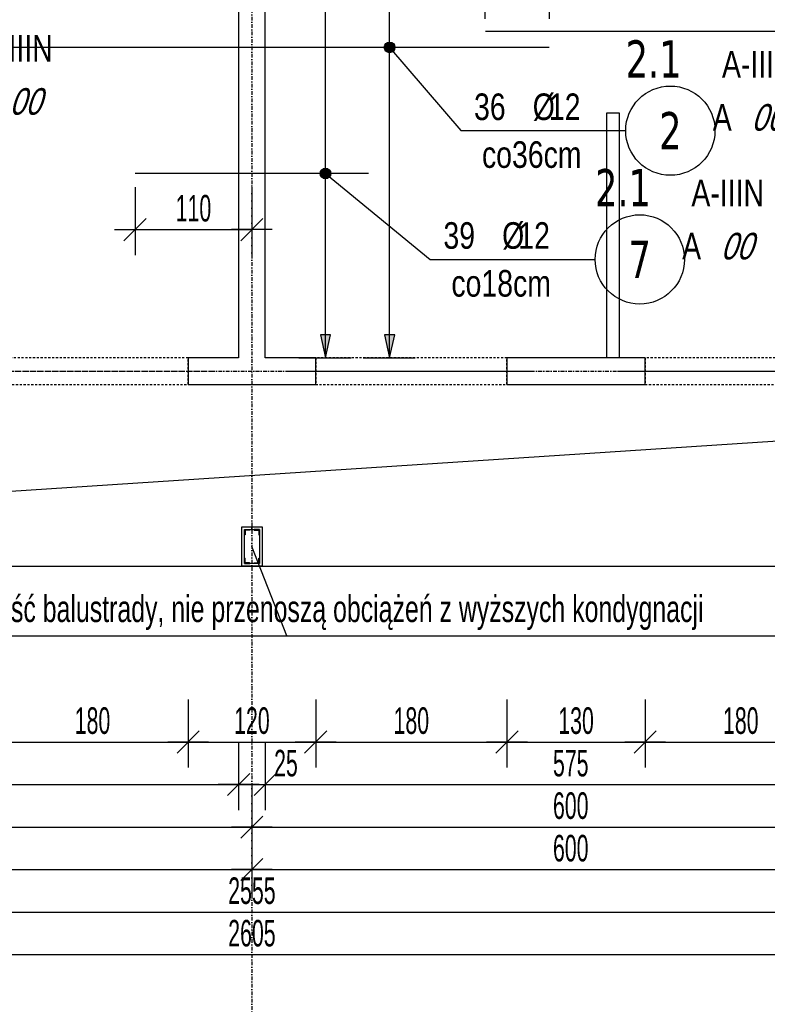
# Model space of a CAD drawing. Header units: millimetres. Extents: x 7622 to 25843, y -22705 to -15125.
# Tile 6 of 45: x 9197 to 9900, y -18250 to -17323. Entities that reach past the tile are written whole.
import ezdxf
from ezdxf.enums import TextEntityAlignment as Align

# ---------------------------------------------------------------- set-up
doc = ezdxf.new("R2010")
doc.units = ezdxf.units.MM
doc.header["$LTSCALE"] = 10
doc.linetypes.add('MO', pattern=[0.7, 0.35, -0.17, 0.01, -0.17])
doc.linetypes.add('MP', pattern=[0.36, 0.2, -0.16])
for name, color, linetype in [('BA_prg', 3, 'Continuous'), ('BA_wym', 1, 'Continuous'), ('BD_lpm', 1, 'MP'), ('BD_osm', 1, 'MO'), ('BD_wic', 1, 'Continuous'), ('BD_wig', 3, 'Continuous'), ('BZ_odn', 1, 'Continuous'), ('BZ_opi1', 7, 'Continuous'), ('BZ_opi2', 4, 'Continuous'), ('BZ_P_wid', 3, 'Continuous'), ('BZ_txs', 2, 'Continuous'), ('BZ_wym', 1, 'Continuous')]:
    doc.layers.add(name, color=color, linetype=linetype)
doc.layers.add('BZ_pom', color=6, linetype='Continuous', plot=False)
doc.styles.add('BIKTBG', font='tahoma.ttf', dxfattribs={"width": 0.85})
doc.styles.add('BIKTS', font='bikromsw.shx', dxfattribs={"width": 0.8})
doc.styles.add('BIKWYM', font='bikromsw.shx', dxfattribs={"width": 0.6})
doc.dimstyles.new('BA_KR_100_cm', dxfattribs={"dimtxt": 25, "dimasz": 1.666667, "dimexe": 24, "dimexo": 0, "dimgap": 0, "dimtad": 0, "dimdec": 1, "dimrnd": 0.5, "dimzin": 9, "dimdsep": 46, "dimtxsty": 'BIKWYM', "dimblk": 'WYM-KR', "dimcen": 0, "dimdle": 20, "dimclrd": 256, "dimclre": 256, "dimclrt": 2, "dimadec": 0, "dimazin": 0, "dimtfac": 0.033333, "dimtdec": 1, "dimtmove": 0, "dimatfit": 3, "dimldrblk": 'WYM-KR', "dimfxl": 25, "dimfxlon": 1, "dimtvp": 0.8, "dimtolj": 1, "dimarcsym": 0})
doc.dimstyles.new('BZ_KP_100_cm', dxfattribs={"dimtxt": 25, "dimasz": 1.666667, "dimexe": 24, "dimexo": 0, "dimgap": 0, "dimtad": 0, "dimdec": 1, "dimrnd": 0.5, "dimzin": 9, "dimdsep": 46, "dimtxsty": 'BIKWYM', "dimblk": 'WYM-KR', "dimblk1": 'WYM-KP', "dimblk2": 'WYM-KP', "dimsah": 1, "dimcen": 0, "dimdle": 20, "dimclrd": 256, "dimclre": 256, "dimclrt": 7, "dimadec": 0, "dimazin": 0, "dimtfac": 0.033333, "dimtdec": 1, "dimtmove": 0, "dimatfit": 3, "dimldrblk": 'WYM-KP', "dimfxl": 1, "dimtvp": 0.8, "dimtolj": 1, "dimarcsym": 0})
doc.dimstyles.new('BZ_KR_100_cm', dxfattribs={"dimtxt": 25, "dimasz": 1.666667, "dimexe": 24, "dimexo": 0, "dimgap": 0, "dimtad": 0, "dimdec": 1, "dimrnd": 0.5, "dimzin": 9, "dimdsep": 46, "dimtxsty": 'BIKWYM', "dimblk": 'WYM-KR', "dimcen": 0, "dimdle": 20, "dimclrd": 256, "dimclre": 256, "dimclrt": 7, "dimadec": 0, "dimazin": 0, "dimtfac": 0.033333, "dimtdec": 1, "dimtmove": 0, "dimatfit": 3, "dimldrblk": 'WYM-KR', "dimfxl": 1, "dimtvp": 0.8, "dimtolj": 1, "dimarcsym": 0})
doc.dimstyles.new('BZ_ST_100_cm', dxfattribs={"dimtxt": 25, "dimasz": 1.666667, "dimexe": 24, "dimexo": 0, "dimgap": 0, "dimtad": 0, "dimdec": 1, "dimrnd": 0.5, "dimdsep": 46, "dimtxsty": 'BIKWYM', "dimblk": 'WYM-ST', "dimcen": 0, "dimdle": 20, "dimclrd": 256, "dimclre": 256, "dimclrt": 7, "dimadec": 0, "dimazin": 0, "dimtfac": 0.033333, "dimtdec": 1, "dimtix": 1, "dimtmove": 2, "dimatfit": 3, "dimldrblk": 'WYM-ST', "dimfxl": 25, "dimfxlon": 1, "dimtvp": 0.8, "dimtolj": 1, "dimtzin": 0, "dimarcsym": 0})

# ---------------------------------------------------------------- blocks, each defined once
blk = doc.blocks.new('WYM-ST')
blk.add_hatch(color=256).paths.add_polyline_path([(-13, 2.88), (0, 0), (-13, -2.88)])
blk.add_lwpolyline([(0, 0), (-13, 2.88), (-13, -2.88), (0, 0)])
blk = doc.blocks.new('WYM-KR')
at = {"color": 7, "linetype": 'ByBlock'}
blk.add_line((6.24, 6.24), (-6.24, -6.24), dxfattribs=at)
at = {"linetype": 'ByBlock'}
blk.add_line((11.52, 0), (-11.52, 0), dxfattribs=at)
blk = doc.blocks.new('*D80')
at = {"layer": 'BA_wym', "lineweight": -2}
for p, q in [((9175.21, -17962.76), (9175.21, -18026.76)), ((9355.21, -17962.76), (9355.21, -18026.76)), ((9176.87, -18002.76), (9353.54, -18002.76))]:
    blk.add_line(p, q, dxfattribs=at)
at = {"layer": 'Defpoints', "color": 0}
for p in [(9175.21, -17666.31), (9355.21, -17666.31), (9355.21, -18002.76)]:
    blk.add_point(p, dxfattribs=at)
at = {"layer": 'BA_wym', "lineweight": -2, "xscale": 1.666666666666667, "yscale": 1.666666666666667, "zscale": 1.666666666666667, "rotation": 180}
blk.add_blockref('WYM-KR', (9175.21, -18002.76), dxfattribs=at)
at = {"layer": 'BA_wym', "lineweight": -2, "xscale": 1.666666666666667, "yscale": 1.666666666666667, "zscale": 1.666666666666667}
blk.add_blockref('WYM-KR', (9355.21, -18002.76), dxfattribs=at)
at = {"layer": 'BA_wym', "color": 2, "insert": (9265.21, -17982.76), "char_height": 25, "attachment_point": 5, "style": 'BIKWYM'}
blk.add_mtext('\\A1;180', dxfattribs=at)
blk = doc.blocks.new('*D81')
at = {"layer": 'BA_wym', "lineweight": -2}
for p, q in [((9355.21, -17962.76), (9355.21, -18026.76)), ((9475.21, -17962.76), (9475.21, -18026.76)), ((9356.87, -18002.76), (9473.54, -18002.76))]:
    blk.add_line(p, q, dxfattribs=at)
at = {"layer": 'Defpoints', "color": 0}
for p in [(9355.21, -17666.31), (9475.21, -17666.31), (9475.21, -18002.76)]:
    blk.add_point(p, dxfattribs=at)
at = {"layer": 'BA_wym', "lineweight": -2, "xscale": 1.666666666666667, "yscale": 1.666666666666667, "zscale": 1.666666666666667, "rotation": 180}
blk.add_blockref('WYM-KR', (9355.21, -18002.76), dxfattribs=at)
at = {"layer": 'BA_wym', "lineweight": -2, "xscale": 1.666666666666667, "yscale": 1.666666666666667, "zscale": 1.666666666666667}
blk.add_blockref('WYM-KR', (9475.21, -18002.76), dxfattribs=at)
at = {"layer": 'BA_wym', "color": 2, "insert": (9415.21, -17982.76), "char_height": 25, "attachment_point": 5, "style": 'BIKWYM'}
blk.add_mtext('\\A1;120', dxfattribs=at)
blk = doc.blocks.new('*D82')
at = {"layer": 'BA_wym', "lineweight": -2}
for p, q in [((9475.21, -17962.76), (9475.21, -18026.76)), ((9655.21, -17962.76), (9655.21, -18026.76)), ((9476.87, -18002.76), (9653.54, -18002.76))]:
    blk.add_line(p, q, dxfattribs=at)
at = {"layer": 'Defpoints', "color": 0}
for p in [(9475.21, -17666.31), (9655.21, -17666.31), (9655.21, -18002.76)]:
    blk.add_point(p, dxfattribs=at)
at = {"layer": 'BA_wym', "lineweight": -2, "xscale": 1.666666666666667, "yscale": 1.666666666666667, "zscale": 1.666666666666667, "rotation": 180}
blk.add_blockref('WYM-KR', (9475.21, -18002.76), dxfattribs=at)
at = {"layer": 'BA_wym', "lineweight": -2, "xscale": 1.666666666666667, "yscale": 1.666666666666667, "zscale": 1.666666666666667}
blk.add_blockref('WYM-KR', (9655.21, -18002.76), dxfattribs=at)
at = {"layer": 'BA_wym', "color": 2, "insert": (9565.21, -17982.76), "char_height": 25, "attachment_point": 5, "style": 'BIKWYM'}
blk.add_mtext('\\A1;180', dxfattribs=at)
blk = doc.blocks.new('*D83')
at = {"layer": 'BA_wym', "lineweight": -2}
for p, q in [((9655.21, -17962.76), (9655.21, -18026.76)), ((9785.21, -17962.76), (9785.21, -18026.76)), ((9656.87, -18002.76), (9783.54, -18002.76))]:
    blk.add_line(p, q, dxfattribs=at)
at = {"layer": 'Defpoints', "color": 0}
for p in [(9655.21, -17666.31), (9785.21, -17666.31), (9785.21, -18002.76)]:
    blk.add_point(p, dxfattribs=at)
at = {"layer": 'BA_wym', "lineweight": -2, "xscale": 1.666666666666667, "yscale": 1.666666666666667, "zscale": 1.666666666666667, "rotation": 180}
blk.add_blockref('WYM-KR', (9655.21, -18002.76), dxfattribs=at)
at = {"layer": 'BA_wym', "lineweight": -2, "xscale": 1.666666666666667, "yscale": 1.666666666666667, "zscale": 1.666666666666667}
blk.add_blockref('WYM-KR', (9785.21, -18002.76), dxfattribs=at)
at = {"layer": 'BA_wym', "color": 2, "insert": (9720.21, -17982.76), "char_height": 25, "attachment_point": 5, "style": 'BIKWYM'}
blk.add_mtext('\\A1;130', dxfattribs=at)
blk = doc.blocks.new('*D84')
at = {"layer": 'BA_wym', "lineweight": -2}
for p, q in [((9785.21, -17962.76), (9785.21, -18026.76)), ((9965.21, -17962.76), (9965.21, -18026.76)), ((9786.88, -18002.76), (9963.54, -18002.76))]:
    blk.add_line(p, q, dxfattribs=at)
at = {"layer": 'Defpoints', "color": 0}
for p in [(9785.21, -17666.31), (9965.21, -17666.31), (9965.21, -18002.76)]:
    blk.add_point(p, dxfattribs=at)
at = {"layer": 'BA_wym', "lineweight": -2, "xscale": 1.666666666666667, "yscale": 1.666666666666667, "zscale": 1.666666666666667, "rotation": 180}
blk.add_blockref('WYM-KR', (9785.21, -18002.76), dxfattribs=at)
at = {"layer": 'BA_wym', "lineweight": -2, "xscale": 1.666666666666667, "yscale": 1.666666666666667, "zscale": 1.666666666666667}
blk.add_blockref('WYM-KR', (9965.21, -18002.76), dxfattribs=at)
at = {"layer": 'BA_wym', "color": 2, "insert": (9875.21, -17982.76), "char_height": 25, "attachment_point": 5, "style": 'BIKWYM'}
blk.add_mtext('\\A1;180', dxfattribs=at)
blk = doc.blocks.new('*D96')
at = {"layer": 'BA_wym', "lineweight": -2}
for p, q in [((8827.71, -18002.76), (8827.71, -18066.76)), ((9402.71, -18002.76), (9402.71, -18066.76)), ((8829.37, -18042.76), (9401.04, -18042.76))]:
    blk.add_line(p, q, dxfattribs=at)
at = {"layer": 'Defpoints', "color": 0}
for p in [(8827.71, -17641.31), (9402.71, -17641.31), (9402.71, -18042.76)]:
    blk.add_point(p, dxfattribs=at)
at = {"layer": 'BA_wym', "lineweight": -2, "xscale": 1.666666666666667, "yscale": 1.666666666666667, "zscale": 1.666666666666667, "rotation": 180}
blk.add_blockref('WYM-KR', (8827.71, -18042.76), dxfattribs=at)
at = {"layer": 'BA_wym', "lineweight": -2, "xscale": 1.666666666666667, "yscale": 1.666666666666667, "zscale": 1.666666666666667}
blk.add_blockref('WYM-KR', (9402.71, -18042.76), dxfattribs=at)
at = {"layer": 'BA_wym', "color": 2, "insert": (9115.21, -18022.76), "char_height": 25, "attachment_point": 5, "style": 'BIKWYM'}
blk.add_mtext('\\A1;575', dxfattribs=at)
blk = doc.blocks.new('*D97')
at = {"layer": 'BA_wym', "lineweight": -2}
for p, q in [((9402.71, -18002.76), (9402.71, -18066.76)), ((9427.71, -18002.76), (9427.71, -18066.76)), ((9401.04, -18042.76), (9399.37, -18042.76)), ((9402.71, -18042.76), (9427.71, -18042.76)), ((9429.37, -18042.76), (9463.42, -18042.76))]:
    blk.add_line(p, q, dxfattribs=at)
at = {"layer": 'Defpoints', "color": 0}
for p in [(9402.71, -17641.31), (9427.71, -17641.31), (9427.71, -18042.76)]:
    blk.add_point(p, dxfattribs=at)
at = {"layer": 'BA_wym', "lineweight": -2, "xscale": 1.666666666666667, "yscale": 1.666666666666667, "zscale": 1.666666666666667}
blk.add_blockref('WYM-KR', (9402.71, -18042.76), dxfattribs=at)
at = {"layer": 'BA_wym', "lineweight": -2, "xscale": 1.666666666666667, "yscale": 1.666666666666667, "zscale": 1.666666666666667, "rotation": 180}
blk.add_blockref('WYM-KR', (9427.71, -18042.76), dxfattribs=at)
at = {"layer": 'BA_wym', "color": 2, "insert": (9447.23, -18022.76), "char_height": 25, "attachment_point": 5, "style": 'BIKWYM'}
blk.add_mtext('\\A1;25', dxfattribs=at)
blk = doc.blocks.new('*D98')
at = {"layer": 'BA_wym', "lineweight": -2}
for p, q in [((9427.71, -18002.76), (9427.71, -18066.76)), ((10002.71, -18002.76), (10002.71, -18066.76)), ((9429.37, -18042.76), (10001.04, -18042.76))]:
    blk.add_line(p, q, dxfattribs=at)
at = {"layer": 'Defpoints', "color": 0}
for p in [(9427.71, -17641.31), (10002.71, -17641.31), (10002.71, -18042.76)]:
    blk.add_point(p, dxfattribs=at)
at = {"layer": 'BA_wym', "lineweight": -2, "xscale": 1.666666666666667, "yscale": 1.666666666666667, "zscale": 1.666666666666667, "rotation": 180}
blk.add_blockref('WYM-KR', (9427.71, -18042.76), dxfattribs=at)
at = {"layer": 'BA_wym', "lineweight": -2, "xscale": 1.666666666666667, "yscale": 1.666666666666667, "zscale": 1.666666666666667}
blk.add_blockref('WYM-KR', (10002.71, -18042.76), dxfattribs=at)
at = {"layer": 'BA_wym', "color": 2, "insert": (9715.21, -18022.76), "char_height": 25, "attachment_point": 5, "style": 'BIKWYM'}
blk.add_mtext('\\A1;575', dxfattribs=at)
blk = doc.blocks.new('*D105')
at = {"layer": 'BA_wym', "lineweight": -2}
for p, q in [((8815.21, -18042.76), (8815.21, -18106.76)), ((9415.21, -18042.76), (9415.21, -18106.76)), ((8816.87, -18082.76), (9413.54, -18082.76))]:
    blk.add_line(p, q, dxfattribs=at)
at = {"layer": 'Defpoints', "color": 0}
for p in [(8815.21, -17560.74), (9415.21, -17666.31), (9415.21, -18082.76)]:
    blk.add_point(p, dxfattribs=at)
at = {"layer": 'BA_wym', "lineweight": -2, "xscale": 1.666666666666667, "yscale": 1.666666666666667, "zscale": 1.666666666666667, "rotation": 180}
blk.add_blockref('WYM-KR', (8815.21, -18082.76), dxfattribs=at)
at = {"layer": 'BA_wym', "lineweight": -2, "xscale": 1.666666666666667, "yscale": 1.666666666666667, "zscale": 1.666666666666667}
blk.add_blockref('WYM-KR', (9415.21, -18082.76), dxfattribs=at)
at = {"layer": 'BA_wym', "color": 2, "insert": (9115.21, -18062.76), "char_height": 25, "attachment_point": 5, "style": 'BIKWYM'}
blk.add_mtext('\\A1;600', dxfattribs=at)
blk = doc.blocks.new('*D106')
at = {"layer": 'BA_wym', "lineweight": -2}
for p, q in [((9415.21, -18042.76), (9415.21, -18106.76)), ((10015.21, -18042.76), (10015.21, -18106.76)), ((9416.87, -18082.76), (10013.54, -18082.76))]:
    blk.add_line(p, q, dxfattribs=at)
at = {"layer": 'Defpoints', "color": 0}
for p in [(9415.21, -17666.31), (10015.21, -17666.31), (10015.21, -18082.76)]:
    blk.add_point(p, dxfattribs=at)
at = {"layer": 'BA_wym', "lineweight": -2, "xscale": 1.666666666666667, "yscale": 1.666666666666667, "zscale": 1.666666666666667, "rotation": 180}
blk.add_blockref('WYM-KR', (9415.21, -18082.76), dxfattribs=at)
at = {"layer": 'BA_wym', "lineweight": -2, "xscale": 1.666666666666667, "yscale": 1.666666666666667, "zscale": 1.666666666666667}
blk.add_blockref('WYM-KR', (10015.21, -18082.76), dxfattribs=at)
at = {"layer": 'BA_wym', "color": 2, "insert": (9715.21, -18062.76), "char_height": 25, "attachment_point": 5, "style": 'BIKWYM'}
blk.add_mtext('\\A1;600', dxfattribs=at)
blk = doc.blocks.new('*D111')
at = {"layer": 'BA_wym', "lineweight": -2}
for p, q in [((8815.21, -18082.76), (8815.21, -18146.76)), ((9415.21, -18082.76), (9415.21, -18146.76)), ((8816.87, -18122.76), (9413.54, -18122.76))]:
    blk.add_line(p, q, dxfattribs=at)
at = {"layer": 'Defpoints', "color": 0}
for p in [(9415.21, -17688.41), (8815.21, -17800.31), (9415.21, -18122.76)]:
    blk.add_point(p, dxfattribs=at)
at = {"layer": 'BA_wym', "lineweight": -2, "xscale": 1.666666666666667, "yscale": 1.666666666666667, "zscale": 1.666666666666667, "rotation": 180}
blk.add_blockref('WYM-KR', (8815.21, -18122.76), dxfattribs=at)
at = {"layer": 'BA_wym', "lineweight": -2, "xscale": 1.666666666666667, "yscale": 1.666666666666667, "zscale": 1.666666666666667}
blk.add_blockref('WYM-KR', (9415.21, -18122.76), dxfattribs=at)
at = {"layer": 'BA_wym', "color": 2, "insert": (9115.21, -18102.76), "char_height": 25, "attachment_point": 5, "style": 'BIKWYM'}
blk.add_mtext('\\A1;600', dxfattribs=at)
blk = doc.blocks.new('*D112')
at = {"layer": 'BA_wym', "lineweight": -2}
for p, q in [((9415.21, -18082.76), (9415.21, -18146.76)), ((10015.21, -18082.76), (10015.21, -18146.76)), ((9416.87, -18122.76), (10013.54, -18122.76))]:
    blk.add_line(p, q, dxfattribs=at)
at = {"layer": 'Defpoints', "color": 0}
for p in [(9415.21, -17688.41), (10015.21, -17800.31), (10015.21, -18122.76)]:
    blk.add_point(p, dxfattribs=at)
at = {"layer": 'BA_wym', "lineweight": -2, "xscale": 1.666666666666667, "yscale": 1.666666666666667, "zscale": 1.666666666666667, "rotation": 180}
blk.add_blockref('WYM-KR', (9415.21, -18122.76), dxfattribs=at)
at = {"layer": 'BA_wym', "lineweight": -2, "xscale": 1.666666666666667, "yscale": 1.666666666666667, "zscale": 1.666666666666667}
blk.add_blockref('WYM-KR', (10015.21, -18122.76), dxfattribs=at)
at = {"layer": 'BA_wym', "color": 2, "insert": (9715.21, -18102.76), "char_height": 25, "attachment_point": 5, "style": 'BIKWYM'}
blk.add_mtext('\\A1;600', dxfattribs=at)
blk = doc.blocks.new('*D115')
at = {"layer": 'BA_wym', "lineweight": -2}
for p, q in [((8137.71, -18122.76), (8137.71, -18186.76)), ((10692.71, -18122.76), (10692.71, -18186.76)), ((8139.37, -18162.76), (10691.04, -18162.76))]:
    blk.add_line(p, q, dxfattribs=at)
at = {"layer": 'Defpoints', "color": 0}
for p in [(8137.71, -17837.31), (10692.71, -17837.31), (10692.71, -18162.76)]:
    blk.add_point(p, dxfattribs=at)
at = {"layer": 'BA_wym', "lineweight": -2, "xscale": 1.666666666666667, "yscale": 1.666666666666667, "zscale": 1.666666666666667, "rotation": 180}
blk.add_blockref('WYM-KR', (8137.71, -18162.76), dxfattribs=at)
at = {"layer": 'BA_wym', "lineweight": -2, "xscale": 1.666666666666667, "yscale": 1.666666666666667, "zscale": 1.666666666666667}
blk.add_blockref('WYM-KR', (10692.71, -18162.76), dxfattribs=at)
at = {"layer": 'BA_wym', "color": 2, "insert": (9415.21, -18142.76), "char_height": 25, "attachment_point": 5, "style": 'BIKWYM'}
blk.add_mtext('\\A1;2555', dxfattribs=at)
blk = doc.blocks.new('*D117')
at = {"layer": 'BA_wym', "lineweight": -2}
for p, q in [((8112.71, -18162.76), (8112.71, -18226.76)), ((10717.71, -18162.76), (10717.71, -18226.76)), ((8114.37, -18202.76), (10716.04, -18202.76))]:
    blk.add_line(p, q, dxfattribs=at)
at = {"layer": 'Defpoints', "color": 0}
for p in [(8112.71, -17837.31), (10717.71, -17837.31), (10717.71, -18202.76)]:
    blk.add_point(p, dxfattribs=at)
at = {"layer": 'BA_wym', "lineweight": -2, "xscale": 1.666666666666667, "yscale": 1.666666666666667, "zscale": 1.666666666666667, "rotation": 180}
blk.add_blockref('WYM-KR', (8112.71, -18202.76), dxfattribs=at)
at = {"layer": 'BA_wym', "lineweight": -2, "xscale": 1.666666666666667, "yscale": 1.666666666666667, "zscale": 1.666666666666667}
blk.add_blockref('WYM-KR', (10717.71, -18202.76), dxfattribs=at)
at = {"layer": 'BA_wym', "color": 2, "insert": (9415.21, -18182.76), "char_height": 25, "attachment_point": 5, "style": 'BIKWYM'}
blk.add_mtext('\\A1;2605', dxfattribs=at)
blk = doc.blocks.new('*D175')
at = {"layer": 'BA_wym', "lineweight": -2}
for p, q in [((9519.77, -16369.31), (9568.77, -16369.31)), ((9544.77, -17639.64), (9544.77, -16370.98)), ((9519.77, -17641.31), (9568.77, -17641.31))]:
    blk.add_line(p, q, dxfattribs=at)
at = {"layer": 'Defpoints', "color": 0}
for p in [(9402.71, -16369.31), (9544.77, -16369.31), (9371.75, -17641.31)]:
    blk.add_point(p, dxfattribs=at)
at = {"layer": 'BA_wym', "lineweight": -2, "xscale": 1.666666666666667, "yscale": 1.666666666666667, "zscale": 1.666666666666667}
for p, rotation in [((9544.77, -16369.31), 90), ((9544.77, -17641.31), 270)]:
    blk.add_blockref('WYM-ST', p, dxfattribs=dict(at, rotation=rotation))
at = {"layer": 'BA_wym', "color": 7, "insert": (9524.77, -17005.31), "char_height": 25, "attachment_point": 5, "rotation": 90, "style": 'BIKWYM'}
blk.add_mtext('\\A1;1272', dxfattribs=at)
blk = doc.blocks.new('*D176')
at = {"layer": 'BA_wym', "lineweight": -2}
for p, q in [((10532.51, -16369.31), (10581.51, -16369.31)), ((10557.51, -17639.64), (10557.51, -16370.98)), ((10532.51, -17641.31), (10581.51, -17641.31))]:
    blk.add_line(p, q, dxfattribs=at)
at = {"layer": 'Defpoints', "color": 0}
for p in [(9402.71, -16369.31), (10557.51, -16369.31), (10384.49, -17641.31)]:
    blk.add_point(p, dxfattribs=at)
at = {"layer": 'BA_wym', "lineweight": -2, "xscale": 1.666666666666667, "yscale": 1.666666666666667, "zscale": 1.666666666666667}
for p, rotation in [((10557.51, -16369.31), 90), ((10557.51, -17641.31), 270)]:
    blk.add_blockref('WYM-ST', p, dxfattribs=dict(at, rotation=rotation))
at = {"layer": 'BA_wym', "color": 7, "insert": (10537.51, -17005.31), "char_height": 25, "attachment_point": 5, "rotation": 90, "style": 'BIKWYM'}
blk.add_mtext('\\A1;1272', dxfattribs=at)
blk = doc.blocks.new('WYM-KP')
blk.add_hatch(color=256).paths.add_polyline_path([(3, 0, 1), (-3, 0, 1)])
blk.add_circle((0, 0), 3)
blk = doc.blocks.new('bik_BlkOpPret', base_point=(1524.45, 7050.26))
at = {"layer": 'BZ_opi1', "style": 'BIKTS', "width": 0.6}
for tag, p in [('SZTUK', (1533.83, 7057.76)), ('PRZEDR_FI', (1554.72, 7057.76)), ('PRZEKROJ', (1563.29, 7057.76)), ('PRZEDR_L', (1533.83, 7024.01)), ('DLUGOSC', (1568.65, 7024.01)), ('UWAGA', (1533.83, 6997.76))]:
    blk.add_attdef(tag, p, '', height=18.75, dxfattribs=at)
at = {"layer": 'BZ_opi2', "style": 'BIKTBG', "width": 0.6}
blk.add_attdef('NUMER', text='', height=26.25, dxfattribs=at).set_placement((1620.77, 7050.26), align=Align.MIDDLE_CENTER)
at = {"layer": 'BZ_pom', "width": 0.6}
for tag, p, height, style in [('POZYCJA', (1589.27, 7087.76), 26.25, 'BIKTBG'), ('GATUNEK', (1630.22, 7087.76), 18.75, 'BIKTS'), ('METODA_L', (1639.09, 7050.26), 18.75, 'BIKTS'), ('EURO_KOD', (1663.74, 7050.26), 18.75, 'BIKTS')]:
    blk.add_attdef(tag, p, '', height=height, dxfattribs=dict(at, style=style))
at = {"layer": 'BZ_wym', "width": 0.6}
for tag, p, height, style, flags in [('PRZEDR_NR', (1533.83, 6969.63), 26.25, 'BIKTBG', 1), ('PRZEDR_SZT', (1533.83, 6941.51), 18.75, 'BIKTS', 1), ('TYP_PRETA', (1533.83, 6913.38), 18.75, 'BIKTS', 3), ('EURO_KOD_SEGMENTY', (1567.58, 6885.26), 18.75, 'BIKTS', 3), ('HAK_1', (1533.83, 6857.13), 18.75, 'BIKTS', 3), ('HAK_2', (1533.83, 6829.01), 18.75, 'BIKTS', 3), ('ID', (1533.83, 6800.88), 18.75, 'BIKTS', 3), ('ID_C', (1533.83, 6772.76), 18.75, 'BIKTS', 3), ('b_atr_0', (1533.83, 6744.63), 18.75, 'BIKTS', 3)]:
    blk.add_attdef(tag, p, '', height=height, dxfattribs=dict(at, style=style, flags=flags))
blk = doc.blocks.new('*D183')
at = {"layer": 'BZ_wym', "lineweight": -2}
for p, q in [((9634.71, -17322.27), (9634.71, -17258.27)), ((9695.21, -17322.27), (9695.21, -17258.27)), ((9633.04, -17282.27), (9631.37, -17282.27)), ((9634.71, -17282.27), (9695.21, -17282.27)), ((9696.87, -17282.27), (9698.54, -17282.27))]:
    blk.add_line(p, q, dxfattribs=at)
at = {"layer": 'Defpoints', "color": 0}
for p in [(9695.21, -17282.27), (9634.71, -17334.16), (9695.21, -17349.16)]:
    blk.add_point(p, dxfattribs=at)
at = {"layer": 'BZ_wym', "lineweight": -2, "xscale": 1.666666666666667, "yscale": 1.666666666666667, "zscale": 1.666666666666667}
blk.add_blockref('WYM-KR', (9634.71, -17282.27), dxfattribs=at)
at = {"layer": 'BZ_wym', "lineweight": -2, "xscale": 1.666666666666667, "yscale": 1.666666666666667, "zscale": 1.666666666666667, "rotation": 180}
blk.add_blockref('WYM-KR', (9695.21, -17282.27), dxfattribs=at)
at = {"layer": 'BZ_wym', "color": 7, "insert": (9664.96, -17262.27), "char_height": 25, "attachment_point": 5, "style": 'BIKWYM'}
blk.add_mtext('\\A1;min.60', dxfattribs=at)
blk = doc.blocks.new('*D203')
at = {"layer": 'BA_wym', "lineweight": -2}
for p, q in [((9459.51, -16951.31), (9508.51, -16951.31)), ((9484.51, -17639.64), (9484.51, -16952.98)), ((9459.51, -17641.31), (9508.51, -17641.31))]:
    blk.add_line(p, q, dxfattribs=at)
at = {"layer": 'Defpoints', "color": 0}
for p in [(9428.71, -16951.31), (9484.51, -16951.31), (9427.71, -17641.31)]:
    blk.add_point(p, dxfattribs=at)
at = {"layer": 'BA_wym', "lineweight": -2, "xscale": 1.666666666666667, "yscale": 1.666666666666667, "zscale": 1.666666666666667}
for p, rotation in [((9484.51, -16951.31), 90), ((9484.51, -17641.31), 270)]:
    blk.add_blockref('WYM-ST', p, dxfattribs=dict(at, rotation=rotation))
at = {"layer": 'BA_wym', "color": 7, "insert": (9464.51, -17296.31), "char_height": 25, "attachment_point": 5, "rotation": 90, "style": 'BIKWYM'}
blk.add_mtext('\\A1;690', dxfattribs=at)
blk = doc.blocks.new('*D204')
at = {"layer": 'BZ_wym', "lineweight": -2}
for p, q in [((9305.21, -17480.65), (9305.21, -17544.65)), ((9415.21, -17480.65), (9415.21, -17544.65)), ((9306.87, -17520.65), (9413.54, -17520.65))]:
    blk.add_line(p, q, dxfattribs=at)
at = {"layer": 'Defpoints', "color": 0}
for p in [(9305.21, -17467.79), (9415.21, -17467.79), (9415.21, -17520.65)]:
    blk.add_point(p, dxfattribs=at)
at = {"layer": 'BZ_wym', "lineweight": -2, "xscale": 1.666666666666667, "yscale": 1.666666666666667, "zscale": 1.666666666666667, "rotation": 180}
blk.add_blockref('WYM-KR', (9305.21, -17520.65), dxfattribs=at)
at = {"layer": 'BZ_wym', "lineweight": -2, "xscale": 1.666666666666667, "yscale": 1.666666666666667, "zscale": 1.666666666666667}
blk.add_blockref('WYM-KR', (9415.21, -17520.65), dxfattribs=at)
at = {"layer": 'BZ_wym', "color": 7, "insert": (9360.21, -17500.65), "char_height": 25, "attachment_point": 5, "style": 'BIKWYM'}
blk.add_mtext('\\A1;110', dxfattribs=at)

msp = doc.modelspace()

# ---------------------------------------------------------------- linework, layer by layer
at = {"layer": 'BA_prg', "color": 8}
for points in [[(9408.21, -17802.81), (9413.21, -17802.81), (9413.21, -17803.06, -0.414214), (9412.86, -17803.41), (9409.51, -17803.41, 0.414214), (9408.81, -17804.11), (9408.81, -17807.46, -0.414214), (9408.46, -17807.81), (9408.21, -17807.81)], [(9422.21, -17802.81), (9417.21, -17802.81), (9417.21, -17803.06, 0.414214), (9417.56, -17803.41), (9420.91, -17803.41, -0.414214), (9421.61, -17804.11), (9421.61, -17807.46, 0.414214), (9421.96, -17807.81), (9422.21, -17807.81)], [(9408.21, -17834.81), (9413.21, -17834.81), (9413.21, -17834.56, 0.414214), (9412.86, -17834.21), (9409.51, -17834.21, -0.414214), (9408.81, -17833.51), (9408.81, -17830.16, 0.414214), (9408.46, -17829.81), (9408.21, -17829.81)], [(9422.21, -17834.81), (9417.21, -17834.81), (9417.21, -17834.56, -0.414214), (9417.56, -17834.21), (9420.91, -17834.21, 0.414214), (9421.61, -17833.51), (9421.61, -17830.16, -0.414214), (9421.96, -17829.81), (9422.21, -17829.81)]]:
    msp.add_lwpolyline(points, format="xyb", close=True, dxfattribs=at)
at = {"layer": 'BD_lpm'}
for points in [[(9175.21, -17666.31), (9355.21, -17666.31), (9355.21, -17641.31), (9175.21, -17641.31)], [(9475.21, -17666.31), (9655.21, -17666.31), (9655.21, -17641.31), (9475.21, -17641.31)], [(9785.21, -17666.31), (9965.21, -17666.31), (9965.21, -17641.31), (9785.21, -17641.31)]]:
    msp.add_lwpolyline(points, close=True, dxfattribs=at)
at = {"layer": 'BD_osm', "color": 5}
for p, q in [((9150.21, -17653.81), (9380.21, -17653.81)), ((9450.21, -17653.81), (9680.21, -17653.81)), ((9760.21, -17653.81), (9990.21, -17653.81))]:
    msp.add_line(p, q, dxfattribs=at)
at = {"layer": 'BD_osm'}
for points in [[(9415.21, -15430.31), (9415.21, -18302.76)], [(7752.71, -17653.81), (11077.71, -17653.81)]]:
    msp.add_lwpolyline(points, dxfattribs=at)
at = {"layer": 'BD_wic', "color": 8}
msp.add_lwpolyline([(9749.21, -17641.31), (9749.21, -17410.81), (9760.71, -17410.81), (9760.71, -17641.31)], dxfattribs=at)
at = {"layer": 'BD_wic'}
for points in [[(8112.71, -17837.31), (10717.71, -17666.31)], [(8137.71, -17837.31), (10692.71, -17837.31)]]:
    msp.add_lwpolyline(points, dxfattribs=at)
at = {"layer": 'BD_wic', "color": 8}
for points in [[(9405.71, -17800.31), (9424.71, -17800.31), (9424.71, -17837.31), (9405.71, -17837.31)], [(9422.21, -17834.81), (9408.21, -17834.81), (9408.21, -17802.81), (9422.21, -17802.81)]]:
    msp.add_lwpolyline(points, close=True, dxfattribs=at)
at = {"layer": 'BD_wig'}
msp.add_lwpolyline([(9402.71, -17641.31), (9355.21, -17641.31), (9355.21, -17666.31), (9475.21, -17666.31), (9475.21, -17641.31), (9427.71, -17641.31), (9427.71, -16916.31), (9708.21, -16916.31), (9708.21, -16891.31), (9122.2, -16891.31), (9122.2, -16916.31), (9402.71, -16916.31), (9402.71, -17641.31)], dxfattribs=at)
msp.add_lwpolyline([(9655.21, -17666.31), (9785.21, -17666.31), (9785.21, -17641.31), (9655.21, -17641.31)], close=True, dxfattribs=at)
at = {"layer": 'BZ_odn'}
msp.add_line((9448.02, -17902.76), (9415.21, -17818.81), dxfattribs=at)
for centre in [(9808.94, -17427.52), (9780.15, -17548.65)]:
    msp.add_circle(centre, 42, dxfattribs=at)
at = {"layer": 'BZ_P_wid', "const_width": 1.2}
for points in [[(9634.71, -17334.16), (10714.71, -17334.16)], [(9035.21, -17349.16), (9695.21, -17349.16)], [(9305.21, -17467.79), (9525.21, -17467.79)]]:
    msp.add_lwpolyline(points, dxfattribs=at)

# ---------------------------------------------------------------- block references
ref = msp.add_blockref('bik_BlkOpPret', (8913.59, -17412.52))
ref.add_attrib('NUMER', '7', dxfattribs={"layer": 'BZ_opi2', "height": 35, "style": 'BIKTBG', "width": 0.8}).set_placement((9110.82, -17412.52), align=Align.MIDDLE_CENTER)
ref.add_attrib('POZYCJA', '2.1', (9068.82, -17362.52), dxfattribs={"layer": 'BZ_pom', "height": 35, "style": 'BIKTBG', "width": 0.8})
ref.add_attrib('SZTUK', '41', (8926.09, -17402.52), dxfattribs={"layer": 'BZ_opi1', "height": 25, "style": 'BIKTS', "width": 0.8})
ref.add_attrib('GATUNEK', 'A-IIIN', (9159.41, -17362.52), dxfattribs={"layer": 'BZ_pom', "height": 25, "style": 'BIKTS', "width": 0.8})
ref.add_attrib('PRZEKROJ', '12', (8996.56, -17402.52), dxfattribs={"layer": 'BZ_opi1', "height": 25, "style": 'BIKTS', "width": 0.8})
ref.add_attrib('UWAGA', 'co18cm', (8933.59, -17447.52), dxfattribs={"layer": 'BZ_opi1', "height": 25, "style": 'BIKTS', "width": 0.8})
ref.add_attrib('METODA_L', 'A', (9150.73, -17412.52), dxfattribs={"layer": 'BZ_pom', "height": 25, "style": 'BIKTS', "width": 0.8})
ref.add_attrib('PRZEDR_FI', '%%c', (8981.32, -17402.52), dxfattribs={"layer": 'BZ_opi1', "height": 25, "style": 'BIKTS', "width": 0.8})
ref.add_attrib('EURO_KOD', '00', (9186.92, -17412.52), dxfattribs={"layer": 'BZ_pom', "height": 25, "style": 'BIKTS', "oblique": 18, "width": 0.8})
ref = msp.add_blockref('bik_BlkOpPret', (9611.7, -17427.52))
ref.add_attrib('NUMER', '2', dxfattribs={"layer": 'BZ_opi2', "height": 35, "style": 'BIKTBG', "width": 0.8}).set_placement((9808.94, -17427.52), align=Align.MIDDLE_CENTER)
ref.add_attrib('POZYCJA', '2.1', (9766.94, -17377.52), dxfattribs={"layer": 'BZ_pom', "height": 35, "style": 'BIKTBG', "width": 0.8})
ref.add_attrib('SZTUK', '36', (9624.2, -17417.52), dxfattribs={"layer": 'BZ_opi1', "height": 25, "style": 'BIKTS', "width": 0.8})
ref.add_attrib('GATUNEK', 'A-IIIN', (9857.53, -17377.52), dxfattribs={"layer": 'BZ_pom', "height": 25, "style": 'BIKTS', "width": 0.8})
ref.add_attrib('PRZEKROJ', '12', (9694.68, -17417.52), dxfattribs={"layer": 'BZ_opi1', "height": 25, "style": 'BIKTS', "width": 0.8})
ref.add_attrib('UWAGA', 'co36cm', (9631.7, -17462.52), dxfattribs={"layer": 'BZ_opi1', "height": 25, "style": 'BIKTS', "width": 0.8})
ref.add_attrib('METODA_L', 'A', (9848.85, -17427.52), dxfattribs={"layer": 'BZ_pom', "height": 25, "style": 'BIKTS', "width": 0.8})
ref.add_attrib('PRZEDR_FI', '%%c', (9679.44, -17417.52), dxfattribs={"layer": 'BZ_opi1', "height": 25, "style": 'BIKTS', "width": 0.8})
ref.add_attrib('EURO_KOD', '00', (9885.04, -17427.52), dxfattribs={"layer": 'BZ_pom', "height": 25, "style": 'BIKTS', "oblique": 18, "width": 0.8})
ref = msp.add_blockref('bik_BlkOpPret', (9582.91, -17548.65))
ref.add_attrib('NUMER', '7', dxfattribs={"layer": 'BZ_opi2', "height": 35, "style": 'BIKTBG', "width": 0.8}).set_placement((9780.15, -17548.65), align=Align.MIDDLE_CENTER)
ref.add_attrib('POZYCJA', '2.1', (9738.15, -17498.65), dxfattribs={"layer": 'BZ_pom', "height": 35, "style": 'BIKTBG', "width": 0.8})
ref.add_attrib('SZTUK', '39', (9595.41, -17538.65), dxfattribs={"layer": 'BZ_opi1', "height": 25, "style": 'BIKTS', "width": 0.8})
ref.add_attrib('GATUNEK', 'A-IIIN', (9828.73, -17498.65), dxfattribs={"layer": 'BZ_pom', "height": 25, "style": 'BIKTS', "width": 0.8})
ref.add_attrib('PRZEKROJ', '12', (9665.88, -17538.65), dxfattribs={"layer": 'BZ_opi1', "height": 25, "style": 'BIKTS', "width": 0.8})
ref.add_attrib('UWAGA', 'co18cm', (9602.91, -17583.65), dxfattribs={"layer": 'BZ_opi1', "height": 25, "style": 'BIKTS', "width": 0.8})
ref.add_attrib('METODA_L', 'A', (9820.05, -17548.65), dxfattribs={"layer": 'BZ_pom', "height": 25, "style": 'BIKTS', "width": 0.8})
ref.add_attrib('PRZEDR_FI', '%%c', (9650.65, -17538.65), dxfattribs={"layer": 'BZ_opi1', "height": 25, "style": 'BIKTS', "width": 0.8})
ref.add_attrib('EURO_KOD', '00', (9856.24, -17548.65), dxfattribs={"layer": 'BZ_pom', "height": 25, "style": 'BIKTS', "oblique": 18, "width": 0.8})

# ---------------------------------------------------------------- texts
at = {"layer": 'BZ_txs', "insert": (8852.89, -17864.84), "char_height": 25, "width": 1484.2954, "attachment_point": 1, "style": 'BIKTS'}
msp.add_mtext('{\\W0.7;słupy dekoracyjne, stanowią część balustrady, nie przenoszą obciążeń z wyższych kondygnacji }', dxfattribs=at)

# ---------------------------------------------------------------- dimensions: what is measured, and where the dimension line sits
at = {"layer": 'BA_wym'}
for base, p1, p2, picture, middle in [((9544.77, -16369.31), (9371.75, -17641.31), (9402.71, -16369.31), '*D175', (9524.77, -17005.31)), ((10557.51, -16369.31), (10384.49, -17641.31), (9402.71, -16369.31), '*D176', (10537.51, -17005.31)), ((9484.51, -16951.31), (9427.71, -17641.31), (9428.71, -16951.31), '*D203', (9464.51, -17296.31))]:
    dim = msp.add_linear_dim(base=base, p1=p1, p2=p2, angle=90, dimstyle='BZ_ST_100_cm', override={"dimrnd": 1, "dimblk": 'WYM-ST'}, dxfattribs=at)
    dim.commit()
    dim.dimension.update_dxf_attribs({"geometry": picture, "text_midpoint": middle})
for base, p1, p2, override, picture, middle in [((9415.21, -18082.76), (8815.21, -17560.74), (9415.21, -17666.31), {"dimtmove": 1, "dimatfit": 1, "dimfxl": 40}, '*D105', (9115.21, -18062.76)), ((9402.71, -18042.76), (8827.71, -17641.31), (9402.71, -17641.31), {"dimtmove": 1, "dimatfit": 1, "dimfxl": 40}, '*D96', (9115.21, -18022.76)), ((9427.71, -18042.76), (9402.71, -17641.31), (9427.71, -17641.31), {"dimblk": 'WYM-KR', "dimatfit": 1, "dimfxl": 40}, '*D97', (9447.23, -18022.76)), ((10002.71, -18042.76), (9427.71, -17641.31), (10002.71, -17641.31), {"dimtmove": 1, "dimatfit": 1, "dimfxl": 40}, '*D98', (9715.21, -18022.76)), ((9355.21, -18002.76), (9175.21, -17666.31), (9355.21, -17666.31), {"dimtmove": 1, "dimatfit": 1, "dimfxl": 40}, '*D80', (9265.21, -17982.76)), ((9475.21, -18002.76), (9355.21, -17666.31), (9475.21, -17666.31), {"dimtmove": 1, "dimatfit": 1, "dimfxl": 40}, '*D81', (9415.21, -17982.76)), ((10015.21, -18082.76), (9415.21, -17666.31), (10015.21, -17666.31), {"dimtmove": 1, "dimatfit": 1, "dimfxl": 40}, '*D106', (9715.21, -18062.76)), ((9655.21, -18002.76), (9475.21, -17666.31), (9655.21, -17666.31), {"dimtmove": 1, "dimatfit": 1, "dimfxl": 40}, '*D82', (9565.21, -17982.76)), ((9785.21, -18002.76), (9655.21, -17666.31), (9785.21, -17666.31), {"dimtmove": 1, "dimatfit": 1, "dimfxl": 40}, '*D83', (9720.21, -17982.76)), ((9965.21, -18002.76), (9785.21, -17666.31), (9965.21, -17666.31), {"dimtmove": 1, "dimatfit": 1, "dimfxl": 40}, '*D84', (9875.21, -17982.76)), ((9415.21, -18122.76), (8815.21, -17800.31), (9415.21, -17688.41), {"dimatfit": 1, "dimfxl": 40}, '*D111', (9115.21, -18102.76)), ((10015.21, -18122.76), (9415.21, -17688.41), (10015.21, -17800.31), {"dimtmove": 1, "dimatfit": 1, "dimfxl": 40}, '*D112', (9715.21, -18102.76)), ((10717.71, -18202.76), (8112.71, -17837.31), (10717.71, -17837.31), {"dimatfit": 1, "dimfxl": 40}, '*D117', (9415.21, -18182.76)), ((10692.71, -18162.76), (8137.71, -17837.31), (10692.71, -17837.31), {"dimtmove": 1, "dimatfit": 1, "dimfxl": 40}, '*D115', (9415.21, -18142.76))]:
    dim = msp.add_linear_dim(base=base, p1=p1, p2=p2, dimstyle='BA_KR_100_cm', override=override, dxfattribs=at)
    dim.commit()
    dim.dimension.update_dxf_attribs({"geometry": picture, "text_midpoint": middle})
at = {"layer": 'BZ_wym'}
dim = msp.add_linear_dim(base=(9695.21, -17282.27), p1=(9634.71, -17334.16), p2=(9695.21, -17349.16), text='min.60', dimstyle='BZ_KR_100_cm', override={"dimtxsty": 'BIKWYM', "dimatfit": 1, "dimfxl": 40, "dimfxlon": 1}, dxfattribs=at)
dim.commit()
dim.dimension.update_dxf_attribs({"geometry": '*D183', "text_midpoint": (9664.96, -17282.27), "dimtype": 160})
dim = msp.add_linear_dim(base=(9415.21, -17520.65), p1=(9305.21, -17467.79), p2=(9415.21, -17467.79), dimstyle='BZ_KR_100_cm', override={"dimatfit": 1, "dimfxl": 40, "dimfxlon": 1}, dxfattribs=at)
dim.commit()
dim.dimension.update_dxf_attribs({"geometry": '*D204', "text_midpoint": (9360.21, -17500.65)})

# ---------------------------------------------------------------- leaders
at = {"layer": 'BZ_odn'}
for points in [[(9544.77, -17349.16), (9611.7, -17427.52), (9766.94, -17427.52)], [(9484.51, -17467.79), (9582.91, -17548.65), (9738.15, -17548.65)]]:
    msp.add_leader(points, dimstyle='BZ_KP_100_cm', dxfattribs=at)
at = {"layer": 'BZ_odn', "has_arrowhead": 0}
msp.add_leader([(8815.21, -17818.81), (8848.02, -17902.76), (10155.55, -17902.76)], dimstyle='BZ_ST_100_cm', dxfattribs=at)

doc.saveas('drawing.dxf')
